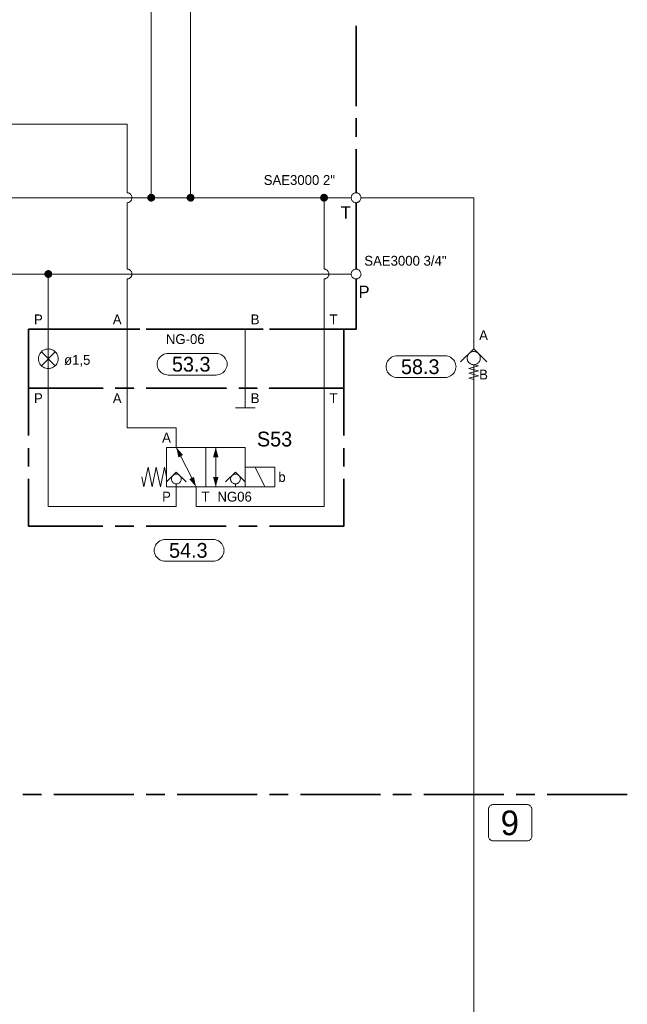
# Model space of a CAD drawing. Header units: millimetres. Extents: x 0 to 138, y 0 to 47.
# Tile 138 of 165: x 47.3 to 51.18, y 23.59 to 29.88. Entities that reach past the tile are written whole.
import ezdxf

# ---------------------------------------------------------------- set-up
doc = ezdxf.new("R2010")
doc.units = ezdxf.units.MM
for name, color, linetype in [('PDF_Geomertry', 7, 'Continuous'), ('PDF_Solid Fills', 7, 'Continuous'), ('PDF_Text', 7, 'Continuous')]:
    doc.layers.add(name, color=color, linetype=linetype)
doc.styles.add('PDF Arial', font='txt')

msp = doc.modelspace()

# ---------------------------------------------------------------- hatches: boundary and pattern name
at = {"layer": 'PDF_Solid Fills', "transparency": 33554559}
for points in [[(48.139, 28.7415), (48.114, 28.7443), (48.1146, 28.7479)], [(48.139, 28.7415), (48.114, 28.7415), (48.114, 28.7443)], [(48.139, 28.7415), (48.114, 28.7382), (48.114, 28.7415)], [(48.139, 28.7415), (48.1146, 28.7346), (48.114, 28.7382)], [(48.139, 28.7415), (48.1146, 28.7479), (48.116, 28.7507)], [(48.139, 28.7415), (48.116, 28.7318), (48.1146, 28.7346)], [(48.139, 28.7415), (48.116, 28.7507), (48.1174, 28.754)], [(48.139, 28.7415), (48.1174, 28.7285), (48.116, 28.7318)], [(48.139, 28.7415), (48.1174, 28.754), (48.1196, 28.7568)], [(48.139, 28.7415), (48.1196, 28.7263), (48.1174, 28.7285)], [(48.139, 28.7415), (48.1196, 28.7568), (48.1215, 28.759)], [(48.139, 28.7415), (48.1215, 28.7235), (48.1196, 28.7263)], [(48.139, 28.7415), (48.1215, 28.759), (48.1237, 28.761)], [(48.139, 28.7415), (48.1237, 28.7215), (48.1215, 28.7235)], [(48.139, 28.7415), (48.1237, 28.761), (48.1265, 28.7632)], [(48.139, 28.7415), (48.1265, 28.7193), (48.1237, 28.7215)], [(48.139, 28.7415), (48.1265, 28.7632), (48.1293, 28.7646)], [(48.139, 28.7415), (48.1293, 28.7179), (48.1265, 28.7193)], [(48.139, 28.7415), (48.1293, 28.7646), (48.1326, 28.766)], [(48.139, 28.7415), (48.1326, 28.7174), (48.1293, 28.7179)], [(48.139, 28.7415), (48.1326, 28.766), (48.1363, 28.766)], [(48.139, 28.7415), (48.1363, 28.7165), (48.1326, 28.7174)], [(48.139, 28.7415), (48.1363, 28.766), (48.139, 28.7665)], [(48.139, 28.7415), (48.139, 28.716), (48.1363, 28.7165)], [(48.139, 28.7415), (48.139, 28.7665), (48.1424, 28.766)], [(48.139, 28.7415), (48.146, 28.766), (48.1488, 28.7646)], [(48.139, 28.7415), (48.1424, 28.766), (48.146, 28.766)], [(48.139, 28.7415), (48.1488, 28.7646), (48.1515, 28.7632)], [(48.139, 28.7415), (48.1515, 28.7632), (48.1543, 28.761)], [(48.139, 28.7415), (48.1543, 28.761), (48.1571, 28.759)], [(48.139, 28.7415), (48.1571, 28.759), (48.159, 28.7568)], [(48.139, 28.7415), (48.159, 28.7568), (48.1613, 28.754)], [(48.139, 28.7415), (48.1613, 28.754), (48.1626, 28.7507)], [(48.139, 28.7415), (48.1626, 28.7507), (48.1632, 28.7479)], [(48.139, 28.7415), (48.1632, 28.7479), (48.164, 28.7443)], [(48.139, 28.7415), (48.164, 28.7443), (48.1646, 28.7415)], [(48.139, 28.7415), (48.1424, 28.7165), (48.139, 28.716)], [(48.139, 28.7415), (48.146, 28.7174), (48.1424, 28.7165)], [(48.139, 28.7415), (48.1488, 28.7179), (48.146, 28.7174)], [(48.139, 28.7415), (48.1515, 28.7193), (48.1488, 28.7179)], [(48.139, 28.7415), (48.1543, 28.7215), (48.1515, 28.7193)], [(48.139, 28.7415), (48.1571, 28.7235), (48.1543, 28.7215)], [(48.139, 28.7415), (48.159, 28.7263), (48.1571, 28.7235)], [(48.139, 28.7415), (48.1613, 28.7285), (48.159, 28.7263)], [(48.139, 28.7415), (48.1626, 28.7318), (48.1613, 28.7285)], [(48.139, 28.7415), (48.1632, 28.7346), (48.1626, 28.7318)], [(48.139, 28.7415), (48.164, 28.7382), (48.1632, 28.7346)], [(48.139, 28.7415), (48.1646, 28.7415), (48.164, 28.7382)], [(48.3904, 28.7415), (48.3654, 28.7415), (48.366, 28.7443)], [(48.3904, 28.7415), (48.366, 28.7382), (48.3654, 28.7415)], [(48.3904, 28.7415), (48.366, 28.7479), (48.3674, 28.7507)], [(48.3904, 28.7415), (48.366, 28.7443), (48.366, 28.7479)], [(48.3904, 28.7415), (48.366, 28.7346), (48.366, 28.7382)], [(48.3904, 28.7415), (48.3674, 28.7318), (48.366, 28.7346)], [(48.3904, 28.7415), (48.3674, 28.7507), (48.3688, 28.754)], [(48.3904, 28.7415), (48.3688, 28.7285), (48.3674, 28.7318)], [(48.3904, 28.7415), (48.3688, 28.754), (48.371, 28.7568)], [(48.3904, 28.7415), (48.371, 28.7263), (48.3688, 28.7285)], [(48.3904, 28.7415), (48.371, 28.7568), (48.3729, 28.759)], [(48.3904, 28.7415), (48.3729, 28.7235), (48.371, 28.7263)], [(48.3904, 28.7415), (48.3729, 28.759), (48.3751, 28.761)], [(48.3904, 28.7415), (48.3751, 28.7215), (48.3729, 28.7235)], [(48.3904, 28.7415), (48.3751, 28.761), (48.3779, 28.7632)], [(48.3904, 28.7415), (48.3779, 28.7193), (48.3751, 28.7215)], [(48.3904, 28.7415), (48.3779, 28.7632), (48.3813, 28.7646)], [(48.3904, 28.7415), (48.3813, 28.7179), (48.3779, 28.7193)], [(48.3904, 28.7415), (48.3813, 28.7646), (48.384, 28.766)], [(48.3904, 28.7415), (48.384, 28.7174), (48.3813, 28.7179)], [(48.3904, 28.7415), (48.384, 28.766), (48.3876, 28.766)], [(48.3904, 28.7415), (48.3876, 28.7165), (48.384, 28.7174)], [(48.3904, 28.7415), (48.3876, 28.766), (48.3904, 28.7665)], [(48.3904, 28.7415), (48.3904, 28.716), (48.3876, 28.7165)], [(48.3904, 28.7415), (48.3904, 28.7665), (48.3937, 28.766)], [(48.3904, 28.7415), (48.3974, 28.766), (48.4001, 28.7646)], [(48.3904, 28.7415), (48.3937, 28.766), (48.3974, 28.766)], [(48.3904, 28.7415), (48.4001, 28.7646), (48.4035, 28.7632)], [(48.3904, 28.7415), (48.4035, 28.7632), (48.4057, 28.761)], [(48.3904, 28.7415), (48.4057, 28.761), (48.4085, 28.759)], [(48.3904, 28.7415), (48.4085, 28.759), (48.4104, 28.7568)], [(48.3904, 28.7415), (48.4104, 28.7568), (48.4126, 28.754)], [(48.3904, 28.7415), (48.4126, 28.754), (48.414, 28.7507)], [(48.3904, 28.7415), (48.414, 28.7507), (48.4146, 28.7479)], [(48.3904, 28.7415), (48.4146, 28.7479), (48.4154, 28.7443)], [(48.3904, 28.7415), (48.4154, 28.7443), (48.416, 28.7415)], [(48.3904, 28.7415), (48.3937, 28.7165), (48.3904, 28.716)], [(48.3904, 28.7415), (48.3974, 28.7174), (48.3937, 28.7165)], [(48.3904, 28.7415), (48.4001, 28.7179), (48.3974, 28.7174)], [(48.3904, 28.7415), (48.4035, 28.7193), (48.4001, 28.7179)], [(48.3904, 28.7415), (48.4057, 28.7215), (48.4035, 28.7193)], [(48.3904, 28.7415), (48.4085, 28.7235), (48.4057, 28.7215)], [(48.3904, 28.7415), (48.4104, 28.7263), (48.4085, 28.7235)], [(48.3904, 28.7415), (48.4126, 28.7285), (48.4104, 28.7263)], [(48.3904, 28.7415), (48.414, 28.7318), (48.4126, 28.7285)], [(48.3904, 28.7415), (48.4146, 28.7346), (48.414, 28.7318)], [(48.3904, 28.7415), (48.4154, 28.7382), (48.4146, 28.7346)], [(48.3904, 28.7415), (48.416, 28.7415), (48.4154, 28.7382)], [(49.2424, 28.7415), (49.2174, 28.7443), (49.2182, 28.7479)], [(49.2424, 28.7415), (49.2174, 28.7415), (49.2174, 28.7443)], [(49.2424, 28.7415), (49.2174, 28.7382), (49.2174, 28.7415)], [(49.2424, 28.7415), (49.2182, 28.7346), (49.2174, 28.7382)], [(49.2424, 28.7415), (49.2182, 28.7479), (49.2196, 28.7507)], [(49.2424, 28.7415), (49.2196, 28.7318), (49.2182, 28.7346)], [(49.2424, 28.7415), (49.2196, 28.7507), (49.221, 28.754)], [(49.2424, 28.7415), (49.221, 28.7285), (49.2196, 28.7318)], [(49.2424, 28.7415), (49.221, 28.754), (49.2224, 28.7568)], [(49.2424, 28.7415), (49.2224, 28.7263), (49.221, 28.7285)], [(49.2424, 28.7415), (49.2224, 28.7568), (49.2243, 28.759)], [(49.2424, 28.7415), (49.2243, 28.7235), (49.2224, 28.7263)], [(49.2424, 28.7415), (49.2243, 28.759), (49.2271, 28.761)], [(49.2424, 28.7415), (49.2271, 28.7215), (49.2243, 28.7235)], [(49.2424, 28.7415), (49.2271, 28.761), (49.2299, 28.7632)], [(49.2424, 28.7415), (49.2299, 28.7193), (49.2271, 28.7215)], [(49.2424, 28.7415), (49.2299, 28.7632), (49.2326, 28.7646)], [(49.2424, 28.7415), (49.2326, 28.7179), (49.2299, 28.7193)], [(49.2424, 28.7415), (49.2326, 28.7646), (49.2363, 28.766)], [(49.2424, 28.7415), (49.2363, 28.7174), (49.2326, 28.7179)], [(49.2424, 28.7415), (49.2363, 28.766), (49.239, 28.766)], [(49.2424, 28.7415), (49.239, 28.7165), (49.2363, 28.7174)], [(49.2424, 28.7415), (49.239, 28.766), (49.2424, 28.7665)], [(49.2424, 28.7415), (49.2424, 28.716), (49.239, 28.7165)], [(49.2424, 28.7415), (49.2424, 28.7665), (49.246, 28.766)], [(49.2424, 28.7415), (49.2487, 28.766), (49.2521, 28.7646)], [(49.2424, 28.7415), (49.246, 28.766), (49.2487, 28.766)], [(49.2424, 28.7415), (49.2521, 28.7646), (49.2549, 28.7632)], [(49.2424, 28.7415), (49.2549, 28.7632), (49.2576, 28.761)], [(49.2424, 28.7415), (49.2576, 28.761), (49.2604, 28.759)], [(49.2424, 28.7415), (49.2604, 28.759), (49.2626, 28.7568)], [(49.2424, 28.7415), (49.2626, 28.7568), (49.264, 28.754)], [(49.2424, 28.7415), (49.264, 28.754), (49.266, 28.7507)], [(49.2424, 28.7415), (49.266, 28.7507), (49.2668, 28.7479)], [(49.2424, 28.7415), (49.2668, 28.7479), (49.2674, 28.7443)], [(49.2424, 28.7415), (49.2674, 28.7443), (49.2674, 28.7415)], [(49.2424, 28.7415), (49.246, 28.7165), (49.2424, 28.716)], [(49.2424, 28.7415), (49.2487, 28.7174), (49.246, 28.7165)], [(49.2424, 28.7415), (49.2521, 28.7179), (49.2487, 28.7174)], [(49.2424, 28.7415), (49.2549, 28.7193), (49.2521, 28.7179)], [(49.2424, 28.7415), (49.2576, 28.7215), (49.2549, 28.7193)], [(49.2424, 28.7415), (49.2604, 28.7235), (49.2576, 28.7215)], [(49.2424, 28.7415), (49.2626, 28.7263), (49.2604, 28.7235)], [(49.2424, 28.7415), (49.264, 28.7285), (49.2626, 28.7263)], [(49.2424, 28.7415), (49.266, 28.7318), (49.264, 28.7285)], [(49.2424, 28.7415), (49.2668, 28.7346), (49.266, 28.7318)], [(49.2424, 28.7415), (49.2674, 28.7382), (49.2668, 28.7346)], [(49.2424, 28.7415), (49.2674, 28.7415), (49.2674, 28.7382)], [(47.4821, 28.254), (47.4696, 28.2757), (47.4724, 28.2771)], [(47.4821, 28.254), (47.4724, 28.2771), (47.4757, 28.2785)], [(47.4821, 28.254), (47.4757, 28.2785), (47.4793, 28.279)], [(47.4821, 28.254), (47.4793, 28.279), (47.4821, 28.279)], [(47.4821, 28.254), (47.4854, 28.279), (47.489, 28.2785)], [(47.4821, 28.254), (47.4821, 28.279), (47.4854, 28.279)], [(47.4821, 28.254), (47.489, 28.2785), (47.4918, 28.2771)], [(47.4821, 28.254), (47.4918, 28.2771), (47.4946, 28.2757)], [(47.4821, 28.254), (47.4571, 28.2576), (47.4576, 28.2604)], [(47.4821, 28.254), (47.4571, 28.254), (47.4571, 28.2576)], [(47.4821, 28.254), (47.4571, 28.2507), (47.4571, 28.254)], [(47.4821, 28.254), (47.4576, 28.2479), (47.4571, 28.2507)], [(47.4821, 28.254), (47.4576, 28.2604), (47.459, 28.2638)], [(47.4821, 28.254), (47.459, 28.2443), (47.4576, 28.2479)], [(47.4821, 28.254), (47.459, 28.2638), (47.4604, 28.2665)], [(47.4821, 28.254), (47.4604, 28.2415), (47.459, 28.2443)], [(47.4821, 28.254), (47.4604, 28.2665), (47.4626, 28.2693)], [(47.4821, 28.254), (47.4626, 28.2388), (47.4604, 28.2415)], [(47.4821, 28.254), (47.4626, 28.2693), (47.4646, 28.2721)], [(47.4821, 28.254), (47.4646, 28.236), (47.4626, 28.2388)], [(47.4821, 28.254), (47.4646, 28.2721), (47.4668, 28.2743)], [(47.4821, 28.254), (47.4668, 28.234), (47.4646, 28.236)], [(47.4821, 28.254), (47.4668, 28.2743), (47.4696, 28.2757)], [(47.4821, 28.254), (47.4696, 28.2326), (47.4668, 28.234)], [(47.4821, 28.254), (47.4724, 28.2313), (47.4696, 28.2326)], [(47.4821, 28.254), (47.4757, 28.2299), (47.4724, 28.2313)], [(47.4821, 28.254), (47.4793, 28.229), (47.4757, 28.2299)], [(47.4821, 28.254), (47.4821, 28.229), (47.4793, 28.229)], [(47.4821, 28.254), (47.4946, 28.2757), (47.4974, 28.2743)], [(47.4821, 28.254), (47.4974, 28.2743), (47.5001, 28.2721)], [(47.4821, 28.254), (47.5001, 28.2721), (47.5021, 28.2693)], [(47.4821, 28.254), (47.5021, 28.2693), (47.5043, 28.2665)], [(47.4821, 28.254), (47.5043, 28.2665), (47.5057, 28.2638)], [(47.4821, 28.254), (47.5057, 28.2638), (47.5063, 28.2604)], [(47.4821, 28.254), (47.5063, 28.2604), (47.5071, 28.2576)], [(47.4821, 28.254), (47.5071, 28.2576), (47.5071, 28.254)], [(47.4821, 28.254), (47.4854, 28.229), (47.4821, 28.229)], [(47.4821, 28.254), (47.489, 28.2299), (47.4854, 28.229)], [(47.4821, 28.254), (47.4918, 28.2313), (47.489, 28.2299)], [(47.4821, 28.254), (47.4946, 28.2326), (47.4918, 28.2313)], [(47.4821, 28.254), (47.4974, 28.234), (47.4946, 28.2326)], [(47.4821, 28.254), (47.5001, 28.236), (47.4974, 28.234)], [(47.4821, 28.254), (47.5021, 28.2388), (47.5001, 28.236)], [(47.4821, 28.254), (47.5043, 28.2415), (47.5021, 28.2388)], [(47.4821, 28.254), (47.5057, 28.2443), (47.5043, 28.2415)], [(47.4821, 28.254), (47.5063, 28.2479), (47.5057, 28.2443)], [(47.4821, 28.254), (47.5071, 28.2507), (47.5063, 28.2479)], [(47.4821, 28.254), (47.5071, 28.254), (47.5071, 28.2507)]]:
    msp.add_hatch(color=256, dxfattribs=at).paths.add_polyline_path(points)

# ---------------------------------------------------------------- linework, layer by layer
at = {"layer": 'PDF_Geomertry', "lineweight": 15}
for points in [[(48.139, 30.3604), (48.139, 30.0929), (48.139, 29.9674), (48.139, 28.7415)], [(48.3904, 30.3604), (48.3904, 30.0929), (48.3904, 29.9674), (48.3904, 28.7415)], [(47.9854, 28.7729), (47.9854, 29.2096), (45.5771, 29.2096), (45.5771, 29.3354)], [(46.7715, 28.2854), (46.7715, 28.7415), (48.139, 28.7415), (48.3904, 28.7415), (49.2424, 28.7415)], [(47.9854, 28.2854), (47.9854, 28.7096), (47.989, 28.7104), (47.9932, 28.711), (47.9974, 28.7124), (48.0007, 28.7138), (48.0043, 28.7165), (48.0076, 28.7193), (48.0099, 28.7221), (48.0126, 28.7257), (48.014, 28.729), (48.0154, 28.7332), (48.016, 28.7374), (48.0168, 28.7415), (48.016, 28.7451), (48.0154, 28.7493), (48.014, 28.7535), (48.0126, 28.7568), (48.0099, 28.7604), (48.0076, 28.7638), (48.0043, 28.766), (48.0007, 28.7687), (47.9974, 28.7701), (47.9932, 28.7715), (47.989, 28.7721), (47.9854, 28.7729), (47.989, 28.7721), (47.9932, 28.7715), (47.9974, 28.7701), (48.0007, 28.7687), (48.0043, 28.766), (48.0076, 28.7638), (48.0099, 28.7604), (48.0126, 28.7568), (48.014, 28.7535), (48.0154, 28.7493), (48.016, 28.7451), (48.0168, 28.7415), (48.016, 28.7374), (48.0154, 28.7332), (48.014, 28.729), (48.0126, 28.7257), (48.0099, 28.7221), (48.0076, 28.7193), (48.0043, 28.7165), (48.0007, 28.7138), (47.9974, 28.7124), (47.9932, 28.711), (47.989, 28.7104), (47.9854, 28.7096)], [(49.2424, 28.2854), (49.2424, 28.7415), (49.4154, 28.7415)], [(50.1979, 27.7771), (50.1979, 27.8013), (50.1979, 28.7415), (49.4785, 28.7415)], [(48.3974, 26.9526), (48.2993, 27.1479), (48.2993, 27.2735), (47.9854, 27.2735), (47.9854, 27.5249), (47.9854, 27.9021), (47.9854, 28.2229), (47.989, 28.2229), (47.9932, 28.2235), (47.9974, 28.2249), (48.0007, 28.2271), (48.0043, 28.229), (48.0076, 28.2318), (48.0099, 28.2346), (48.0126, 28.2382), (48.014, 28.2424), (48.0154, 28.2457), (48.016, 28.2499), (48.0168, 28.254), (48.016, 28.2582), (48.0154, 28.2624), (48.014, 28.266), (48.0126, 28.2701), (48.0099, 28.2735), (48.0076, 28.2763), (48.0043, 28.279), (48.0007, 28.2813), (47.9974, 28.2832), (47.9932, 28.2846), (47.989, 28.2854), (47.9854, 28.2854), (47.989, 28.2854), (47.9932, 28.2846), (47.9974, 28.2832), (48.0007, 28.2813), (48.0043, 28.279), (48.0076, 28.2763), (48.0099, 28.2735), (48.0126, 28.2701), (48.014, 28.266), (48.0154, 28.2624), (48.016, 28.2582), (48.0168, 28.254), (48.016, 28.2499), (48.0154, 28.2457), (48.014, 28.2424), (48.0126, 28.2382), (48.0099, 28.2346), (48.0076, 28.2318), (48.0043, 28.229), (48.0007, 28.2271), (47.9974, 28.2249), (47.9932, 28.2235), (47.989, 28.2229), (47.9854, 28.2229)], [(48.3279, 27.0915), (48.4251, 26.8965), (48.4251, 26.7701), (49.2424, 26.7701), (49.2424, 27.5249), (49.2424, 27.9021), (49.2424, 28.2229), (49.2465, 28.2229), (49.2507, 28.2235), (49.2543, 28.2249), (49.2585, 28.2271), (49.2618, 28.229), (49.2646, 28.2318), (49.2674, 28.2346), (49.2696, 28.2382), (49.2715, 28.2424), (49.2729, 28.2457), (49.2738, 28.2499), (49.2738, 28.254), (49.2738, 28.2582), (49.2729, 28.2624), (49.2715, 28.266), (49.2696, 28.2701), (49.2674, 28.2735), (49.2646, 28.2763), (49.2618, 28.279), (49.2585, 28.2813), (49.2543, 28.2832), (49.2507, 28.2846), (49.2465, 28.2854), (49.2424, 28.2854), (49.2465, 28.2854), (49.2507, 28.2846), (49.2543, 28.2832), (49.2585, 28.2813), (49.2618, 28.279), (49.2646, 28.2763), (49.2674, 28.2735), (49.2696, 28.2701), (49.2715, 28.266), (49.2729, 28.2624), (49.2738, 28.2582), (49.2738, 28.254), (49.2738, 28.2499), (49.2729, 28.2457), (49.2715, 28.2424), (49.2696, 28.2382), (49.2674, 28.2346), (49.2646, 28.2318), (49.2618, 28.229), (49.2585, 28.2271), (49.2543, 28.2249), (49.2507, 28.2235), (49.2465, 28.2229), (49.2424, 28.2229)], [(49.4154, 28.254), (47.4821, 28.254), (45.0118, 28.254)], [(47.4821, 28.254), (47.4821, 27.9021), (47.4821, 27.5249), (47.4821, 26.7701), (48.2993, 26.7701), (48.2993, 26.8965), (48.2993, 26.9146)], [(48.7396, 27.9021), (48.7396, 27.5249), (48.7396, 27.3993)], [(50.114, 27.6929), (50.1979, 27.7771), (50.2821, 27.6929)], [(47.4376, 27.6688), (47.5265, 27.7576)], [(47.5265, 27.6688), (47.4376, 27.7576)], [(48.1363, 22.709), (48.1363, 23.4763), (50.1979, 23.4763), (50.1979, 27.6757), (50.2293, 27.6679), (50.1668, 27.6521), (50.2293, 27.6368), (50.1668, 27.6207), (50.2293, 27.6049), (50.1668, 27.5896), (50.1979, 27.5813)], [(48.8021, 27.3993), (48.6765, 27.3993)], [(48.5507, 27.1479), (48.5507, 26.959)], [(48.5507, 26.8965), (48.5507, 27.0846)], [(48.2368, 26.959), (48.2237, 27.0221), (48.1974, 26.8965), (48.171, 27.0221), (48.1451, 26.8965), (48.1188, 27.0221), (48.0924, 26.8965), (48.0793, 26.959)], [(48.8654, 26.8965), (48.8021, 27.0221)], [(48.3626, 26.9276), (48.2993, 26.9901), (48.2368, 26.9276)], [(48.7396, 26.9276), (48.6765, 26.9901), (48.614, 26.9276)], [(48.6765, 26.9146), (48.6765, 26.8965)]]:
    msp.add_lwpolyline(points, dxfattribs=at)
at = {"layer": 'PDF_Geomertry', "lineweight": 35}
for points in [[(49.4465, 29.3263), (49.4465, 29.8382)], [(49.4465, 29.129), (49.4465, 29.2479)], [(49.4465, 28.7729), (49.4465, 29.0507)], [(49.4465, 28.2854), (49.4465, 28.7096)], [(49.1285, 27.9021), (49.4465, 27.9021), (49.4465, 28.2229)], [(47.3563, 27.2229), (47.3563, 27.5249), (47.8307, 27.5249), (47.3563, 27.5249), (47.3563, 27.9021), (47.8307, 27.9021)], [(47.3571, 27.9021), (47.4751, 27.9021)], [(47.5543, 27.9021), (48.066, 27.9021)], [(47.9099, 27.9021), (48.0279, 27.9021)], [(48.1063, 27.9021), (48.6182, 27.9021)], [(48.1446, 27.9021), (48.2626, 27.9021)], [(48.341, 27.9021), (48.8529, 27.9021)], [(48.6974, 27.9021), (48.8154, 27.9021)], [(49.3682, 27.2229), (49.3682, 27.5249), (48.8937, 27.5249), (49.3682, 27.5249), (49.3682, 27.9021), (48.8937, 27.9021)], [(48.9321, 27.9021), (49.0501, 27.9021)], [(47.3563, 27.1438), (47.3563, 27.0257)], [(49.3682, 27.0257), (49.3682, 27.1438)], [(47.3563, 26.9471), (47.3563, 26.6443), (47.8307, 26.6443)], [(48.8937, 26.6443), (49.3682, 26.6443), (49.3682, 26.9471)], [(47.9099, 26.6443), (48.0279, 26.6443)], [(48.1063, 26.6443), (48.6182, 26.6443)], [(48.6974, 26.6443), (48.8154, 26.6443)], [(47.4382, 24.9318), (47.3201, 24.9318)], [(48.0285, 24.9318), (47.5168, 24.9318)], [(48.2257, 24.9318), (48.1076, 24.9318)], [(48.816, 24.9318), (48.3043, 24.9318)], [(49.0132, 24.9318), (48.8951, 24.9318)], [(49.6035, 24.9318), (49.0918, 24.9318)], [(49.8001, 24.9318), (49.6821, 24.9318)], [(50.391, 24.9318), (49.8793, 24.9318)], [(50.5876, 24.9318), (50.4696, 24.9318)], [(51.1785, 24.9318), (50.6668, 24.9318)]]:
    msp.add_lwpolyline(points, dxfattribs=at)
at = {"layer": 'PDF_Geomertry', "lineweight": 0}
for points in [[(48.1265, 28.7415), (48.1265, 28.7396), (48.1271, 28.7382), (48.1279, 28.7368), (48.1285, 28.7354), (48.1293, 28.734), (48.1307, 28.7326), (48.1313, 28.7313), (48.1326, 28.7304), (48.134, 28.7299), (48.1363, 28.729), (48.1376, 28.729), (48.139, 28.7285), (48.141, 28.729), (48.1424, 28.729), (48.1437, 28.7299), (48.1451, 28.7304), (48.1465, 28.7313), (48.1479, 28.7326), (48.1493, 28.734), (48.1501, 28.7354), (48.1507, 28.7368), (48.1515, 28.7382), (48.1515, 28.7396), (48.1515, 28.7415), (48.1515, 28.7429), (48.1515, 28.7443), (48.1507, 28.7457), (48.1501, 28.7479), (48.1493, 28.7493), (48.1479, 28.7499), (48.1465, 28.7513), (48.1451, 28.7521), (48.1437, 28.7526), (48.1424, 28.7535), (48.141, 28.754), (48.139, 28.754), (48.1376, 28.754), (48.1363, 28.7535), (48.134, 28.7526), (48.1326, 28.7521), (48.1313, 28.7513), (48.1307, 28.7499), (48.1293, 28.7493), (48.1285, 28.7479), (48.1279, 28.7457), (48.1271, 28.7443), (48.1265, 28.7429), (48.1265, 28.7415)], [(48.3779, 28.7415), (48.3779, 28.7396), (48.3785, 28.7382), (48.3793, 28.7368), (48.3799, 28.7354), (48.3807, 28.734), (48.3821, 28.7326), (48.3826, 28.7313), (48.384, 28.7304), (48.3854, 28.7299), (48.3876, 28.729), (48.389, 28.729), (48.3904, 28.7285), (48.3924, 28.729), (48.3937, 28.729), (48.3951, 28.7299), (48.3965, 28.7304), (48.3979, 28.7313), (48.3993, 28.7326), (48.4007, 28.734), (48.4015, 28.7354), (48.4021, 28.7368), (48.4029, 28.7382), (48.4029, 28.7396), (48.4035, 28.7415), (48.4029, 28.7429), (48.4029, 28.7443), (48.4021, 28.7457), (48.4015, 28.7479), (48.4007, 28.7493), (48.3993, 28.7499), (48.3979, 28.7513), (48.3965, 28.7521), (48.3951, 28.7526), (48.3937, 28.7535), (48.3924, 28.754), (48.3904, 28.754), (48.389, 28.754), (48.3876, 28.7535), (48.3854, 28.7526), (48.384, 28.7521), (48.3826, 28.7513), (48.3821, 28.7499), (48.3807, 28.7493), (48.3799, 28.7479), (48.3793, 28.7457), (48.3785, 28.7443), (48.3779, 28.7429), (48.3779, 28.7415)], [(49.2299, 28.7415), (49.2299, 28.7396), (49.2307, 28.7382), (49.2307, 28.7368), (49.2313, 28.7354), (49.2326, 28.734), (49.2335, 28.7326), (49.2349, 28.7313), (49.2363, 28.7304), (49.2376, 28.7299), (49.239, 28.729), (49.241, 28.729), (49.2424, 28.7285), (49.2438, 28.729), (49.246, 28.729), (49.2474, 28.7299), (49.2487, 28.7304), (49.2501, 28.7313), (49.2515, 28.7326), (49.2521, 28.734), (49.2535, 28.7354), (49.2543, 28.7368), (49.2549, 28.7382), (49.2549, 28.7396), (49.2549, 28.7415), (49.2549, 28.7429), (49.2549, 28.7443), (49.2543, 28.7457), (49.2535, 28.7479), (49.2521, 28.7493), (49.2515, 28.7499), (49.2501, 28.7513), (49.2487, 28.7521), (49.2474, 28.7526), (49.246, 28.7535), (49.2438, 28.754), (49.2424, 28.754), (49.241, 28.754), (49.239, 28.7535), (49.2376, 28.7526), (49.2363, 28.7521), (49.2349, 28.7513), (49.2335, 28.7499), (49.2326, 28.7493), (49.2313, 28.7479), (49.2307, 28.7457), (49.2307, 28.7443), (49.2299, 28.7429), (49.2299, 28.7415)], [(47.4696, 28.254), (47.4696, 28.2526), (47.4701, 28.2507), (47.471, 28.2493), (47.4715, 28.2479), (47.4724, 28.2465), (47.4729, 28.2451), (47.4743, 28.2443), (47.4757, 28.2429), (47.4771, 28.2424), (47.4793, 28.2415), (47.4807, 28.2415), (47.4821, 28.2415), (47.484, 28.2415), (47.4854, 28.2415), (47.4868, 28.2424), (47.4882, 28.2429), (47.4896, 28.2443), (47.491, 28.2451), (47.4924, 28.2465), (47.4932, 28.2479), (47.4938, 28.2493), (47.4946, 28.2507), (47.4946, 28.2526), (47.4946, 28.254), (47.4946, 28.2554), (47.4946, 28.2576), (47.4938, 28.259), (47.4932, 28.2604), (47.4924, 28.2618), (47.491, 28.2632), (47.4896, 28.2638), (47.4882, 28.2651), (47.4868, 28.266), (47.4854, 28.266), (47.484, 28.2665), (47.4821, 28.2665), (47.4807, 28.2665), (47.4793, 28.266), (47.4771, 28.266), (47.4757, 28.2651), (47.4743, 28.2638), (47.4729, 28.2632), (47.4724, 28.2618), (47.4715, 28.2604), (47.471, 28.259), (47.4701, 28.2576), (47.4696, 28.2554), (47.4696, 28.254)]]:
    msp.add_lwpolyline(points, close=True, dxfattribs=at)
at = {"layer": 'PDF_Geomertry', "lineweight": 15}
for points in [[(49.4785, 28.7415), (49.4779, 28.7451), (49.4771, 28.7493), (49.4757, 28.7535), (49.4737, 28.7568), (49.4715, 28.7604), (49.4688, 28.7638), (49.466, 28.766), (49.4626, 28.7687), (49.459, 28.7701), (49.4549, 28.7715), (49.4507, 28.7721), (49.4465, 28.7729), (49.4424, 28.7721), (49.439, 28.7715), (49.4349, 28.7701), (49.4313, 28.7687), (49.4279, 28.766), (49.4243, 28.7638), (49.4215, 28.7604), (49.4196, 28.7568), (49.4174, 28.7535), (49.4168, 28.7493), (49.4154, 28.7451), (49.4154, 28.7415), (49.4154, 28.7374), (49.4168, 28.7332), (49.4174, 28.729), (49.4196, 28.7257), (49.4215, 28.7221), (49.4243, 28.7193), (49.4279, 28.7165), (49.4313, 28.7138), (49.4349, 28.7124), (49.439, 28.711), (49.4424, 28.7104), (49.4465, 28.7096), (49.4507, 28.7104), (49.4549, 28.711), (49.459, 28.7124), (49.4626, 28.7138), (49.466, 28.7165), (49.4688, 28.7193), (49.4715, 28.7221), (49.4737, 28.7257), (49.4757, 28.729), (49.4771, 28.7332), (49.4779, 28.7374), (49.4785, 28.7415)], [(49.4785, 28.254), (49.4779, 28.2582), (49.4771, 28.2624), (49.4757, 28.266), (49.4737, 28.2701), (49.4715, 28.2735), (49.4688, 28.2763), (49.466, 28.279), (49.4626, 28.2813), (49.459, 28.2832), (49.4549, 28.2846), (49.4507, 28.2854), (49.4465, 28.2854), (49.4424, 28.2854), (49.439, 28.2846), (49.4349, 28.2832), (49.4313, 28.2813), (49.4279, 28.279), (49.4243, 28.2763), (49.4215, 28.2735), (49.4196, 28.2701), (49.4174, 28.266), (49.4168, 28.2624), (49.4154, 28.2582), (49.4154, 28.254), (49.4154, 28.2499), (49.4168, 28.2457), (49.4174, 28.2424), (49.4196, 28.2382), (49.4215, 28.2346), (49.4243, 28.2318), (49.4279, 28.229), (49.4313, 28.2271), (49.4349, 28.2249), (49.439, 28.2235), (49.4424, 28.2229), (49.4465, 28.2229), (49.4507, 28.2229), (49.4549, 28.2235), (49.459, 28.2249), (49.4626, 28.2271), (49.466, 28.229), (49.4688, 28.2318), (49.4715, 28.2346), (49.4737, 28.2382), (49.4757, 28.2424), (49.4771, 28.2457), (49.4779, 28.2499), (49.4785, 28.254)], [(47.5451, 27.7132), (47.5446, 27.7215), (47.5432, 27.7299), (47.5404, 27.7374), (47.5368, 27.7451), (47.5321, 27.7521), (47.5265, 27.7576), (47.5201, 27.7632), (47.514, 27.7679), (47.5063, 27.7715), (47.4987, 27.7743), (47.4904, 27.7757), (47.4821, 27.7763), (47.4737, 27.7757), (47.466, 27.7743), (47.4585, 27.7715), (47.4507, 27.7679), (47.4438, 27.7632), (47.4376, 27.7576), (47.4321, 27.7521), (47.4279, 27.7451), (47.4243, 27.7374), (47.4215, 27.7299), (47.4201, 27.7215), (47.4196, 27.7132), (47.4201, 27.7054), (47.4215, 27.6971), (47.4243, 27.6896), (47.4279, 27.6818), (47.4321, 27.6749), (47.4376, 27.6688), (47.4438, 27.6638), (47.4507, 27.659), (47.4585, 27.6554), (47.466, 27.6526), (47.4737, 27.6513), (47.4821, 27.6507), (47.4904, 27.6513), (47.4987, 27.6526), (47.5063, 27.6554), (47.514, 27.659), (47.5201, 27.6638), (47.5265, 27.6688), (47.5321, 27.6749), (47.5368, 27.6818), (47.5404, 27.6896), (47.5432, 27.6971), (47.5446, 27.7054), (47.5451, 27.7132)], [(48.5529, 27.7479), (48.5618, 27.7471), (48.571, 27.7457), (48.5799, 27.7424), (48.5876, 27.7388), (48.596, 27.7332), (48.6029, 27.7271), (48.6085, 27.7201), (48.614, 27.7124), (48.6182, 27.704), (48.621, 27.6957), (48.6229, 27.6868), (48.6229, 27.6771), (48.6229, 27.6804), (48.6229, 27.6715), (48.621, 27.6624), (48.6182, 27.6535), (48.614, 27.6451), (48.6085, 27.6374), (48.6029, 27.6304), (48.596, 27.6243), (48.5876, 27.6193), (48.5799, 27.6151), (48.571, 27.6124), (48.5618, 27.6104), (48.5529, 27.6096), (48.2474, 27.6096), (48.2382, 27.6104), (48.2293, 27.6124), (48.2201, 27.6151), (48.2126, 27.6193), (48.2043, 27.6243), (48.1974, 27.6304), (48.1918, 27.6374), (48.1862, 27.6451), (48.1821, 27.6535), (48.1793, 27.6624), (48.1771, 27.6715), (48.1771, 27.6804), (48.1771, 27.6771), (48.1771, 27.6868), (48.1793, 27.6957), (48.1821, 27.704), (48.1862, 27.7124), (48.1918, 27.7201), (48.1974, 27.7271), (48.2043, 27.7332), (48.2126, 27.7388), (48.2201, 27.7424), (48.2293, 27.7457), (48.2382, 27.7471), (48.2474, 27.7479), (48.5529, 27.7479)], [(50.014, 27.7326), (50.0238, 27.7318), (50.0326, 27.7299), (50.041, 27.7271), (50.0493, 27.7229), (50.0571, 27.7179), (50.064, 27.7118), (50.0701, 27.7049), (50.0757, 27.6971), (50.0793, 27.6888), (50.0826, 27.6799), (50.084, 27.6707), (50.0849, 27.6618), (50.0849, 27.6646), (50.084, 27.6554), (50.0826, 27.6465), (50.0793, 27.6374), (50.0757, 27.629), (50.0701, 27.6215), (50.064, 27.6146), (50.0571, 27.6082), (50.0493, 27.6035), (50.041, 27.5993), (50.0326, 27.5965), (50.0238, 27.5943), (50.014, 27.5938), (49.709, 27.5938), (49.7001, 27.5943), (49.691, 27.5965), (49.6821, 27.5993), (49.6737, 27.6035), (49.666, 27.6082), (49.659, 27.6146), (49.6529, 27.6215), (49.6479, 27.629), (49.6437, 27.6374), (49.641, 27.6465), (49.639, 27.6554), (49.6382, 27.6646), (49.6382, 27.6618), (49.639, 27.6707), (49.641, 27.6799), (49.6437, 27.6888), (49.6479, 27.6971), (49.6529, 27.7049), (49.659, 27.7118), (49.666, 27.7179), (49.6737, 27.7229), (49.6821, 27.7271), (49.691, 27.7299), (49.7001, 27.7318), (49.709, 27.7326), (50.014, 27.7326)], [(50.2396, 27.7174), (50.2396, 27.7229), (50.2382, 27.7285), (50.2368, 27.734), (50.234, 27.7388), (50.2313, 27.7429), (50.2279, 27.7471), (50.2237, 27.7507), (50.2188, 27.754), (50.214, 27.7563), (50.209, 27.7582), (50.2035, 27.759), (50.1979, 27.7596), (50.1924, 27.759), (50.1868, 27.7582), (50.1821, 27.7563), (50.1771, 27.754), (50.1724, 27.7507), (50.1682, 27.7471), (50.1646, 27.7429), (50.1618, 27.7388), (50.159, 27.734), (50.1576, 27.7285), (50.1563, 27.7229), (50.1563, 27.7174), (50.1563, 27.7124), (50.1576, 27.7068), (50.159, 27.7012), (50.1618, 27.6965), (50.1646, 27.6924), (50.1682, 27.6882), (50.1724, 27.6846), (50.1771, 27.6813), (50.1821, 27.679), (50.1868, 27.6771), (50.1924, 27.6763), (50.1979, 27.6757), (50.2035, 27.6763), (50.209, 27.6771), (50.214, 27.679), (50.2188, 27.6813), (50.2237, 27.6846), (50.2279, 27.6882), (50.2313, 27.6924), (50.234, 27.6965), (50.2368, 27.7012), (50.2382, 27.7068), (50.2396, 27.7124), (50.2396, 27.7174)], [(48.2368, 27.1479), (48.4882, 27.1479), (48.4882, 26.8965), (48.2368, 26.8965), (48.2368, 27.1479)], [(48.4882, 26.8965), (48.7396, 26.8965), (48.7396, 27.1479), (48.4882, 27.1479), (48.4882, 26.8965)], [(48.7396, 26.8965), (48.9279, 26.8965), (48.9279, 27.0221), (48.7396, 27.0221), (48.7396, 26.8965)], [(48.3307, 26.9457), (48.3307, 26.9499), (48.3299, 26.954), (48.3285, 26.9582), (48.3265, 26.9618), (48.3243, 26.9651), (48.3215, 26.9679), (48.3188, 26.9707), (48.3154, 26.9735), (48.3112, 26.9749), (48.3076, 26.9763), (48.3035, 26.9771), (48.2993, 26.9776), (48.2951, 26.9771), (48.291, 26.9763), (48.2876, 26.9749), (48.284, 26.9735), (48.2807, 26.9707), (48.2771, 26.9679), (48.2743, 26.9651), (48.2724, 26.9618), (48.2701, 26.9582), (48.2687, 26.954), (48.2682, 26.9499), (48.2682, 26.9457), (48.2682, 26.9415), (48.2687, 26.9382), (48.2701, 26.934), (48.2724, 26.9304), (48.2743, 26.9271), (48.2771, 26.9235), (48.2807, 26.9207), (48.284, 26.9188), (48.2876, 26.9174), (48.291, 26.916), (48.2951, 26.9146), (48.2993, 26.9146), (48.3035, 26.9146), (48.3076, 26.916), (48.3112, 26.9174), (48.3154, 26.9188), (48.3188, 26.9207), (48.3215, 26.9235), (48.3243, 26.9271), (48.3265, 26.9304), (48.3285, 26.934), (48.3299, 26.9382), (48.3307, 26.9415), (48.3307, 26.9457)], [(48.7085, 26.9457), (48.7076, 26.9499), (48.7071, 26.954), (48.7057, 26.9582), (48.7043, 26.9618), (48.7015, 26.9651), (48.6987, 26.9679), (48.696, 26.9707), (48.6924, 26.9735), (48.689, 26.9749), (48.6849, 26.9763), (48.6807, 26.9771), (48.6765, 26.9776), (48.6724, 26.9771), (48.6687, 26.9763), (48.6646, 26.9749), (48.6613, 26.9735), (48.6576, 26.9707), (48.6543, 26.9679), (48.6515, 26.9651), (48.6493, 26.9618), (48.6479, 26.9582), (48.6465, 26.954), (48.6451, 26.9499), (48.6451, 26.9457), (48.6451, 26.9415), (48.6465, 26.9382), (48.6479, 26.934), (48.6493, 26.9304), (48.6515, 26.9271), (48.6543, 26.9235), (48.6576, 26.9207), (48.6613, 26.9188), (48.6646, 26.9174), (48.6687, 26.916), (48.6724, 26.9146), (48.6765, 26.9146), (48.6807, 26.9146), (48.6849, 26.916), (48.689, 26.9174), (48.6924, 26.9188), (48.696, 26.9207), (48.6987, 26.9235), (48.7015, 26.9271), (48.7043, 26.9304), (48.7057, 26.934), (48.7071, 26.9382), (48.7076, 26.9415), (48.7085, 26.9457)], [(48.5335, 26.5596), (48.5432, 26.559), (48.5521, 26.5576), (48.5604, 26.554), (48.5688, 26.5507), (48.5765, 26.5451), (48.5835, 26.5388), (48.5896, 26.5318), (48.5951, 26.5243), (48.5987, 26.516), (48.6021, 26.5076), (48.6035, 26.4985), (48.6043, 26.4888), (48.6043, 26.4924), (48.6035, 26.4832), (48.6021, 26.4743), (48.5987, 26.4651), (48.5951, 26.4568), (48.5896, 26.4493), (48.5835, 26.4424), (48.5765, 26.436), (48.5688, 26.4313), (48.5604, 26.4271), (48.5521, 26.4243), (48.5432, 26.4221), (48.5335, 26.4215), (48.2285, 26.4215), (48.2196, 26.4221), (48.2104, 26.4243), (48.2015, 26.4271), (48.1932, 26.4313), (48.1854, 26.436), (48.1785, 26.4424), (48.1729, 26.4493), (48.1674, 26.4568), (48.1632, 26.4651), (48.1604, 26.4743), (48.1585, 26.4832), (48.1576, 26.4924), (48.1576, 26.4888), (48.1585, 26.4985), (48.1604, 26.5076), (48.1632, 26.516), (48.1674, 26.5243), (48.1729, 26.5318), (48.1785, 26.5388), (48.1854, 26.5451), (48.1932, 26.5507), (48.2015, 26.554), (48.2104, 26.5576), (48.2196, 26.559), (48.2285, 26.5596), (48.5335, 26.5596)]]:
    msp.add_lwpolyline(points, close=True, dxfattribs=at)
at = {"layer": 'PDF_Geomertry', "lineweight": 35}
for points in [[(47.9099, 27.5249), (48.0279, 27.5249)], [(48.1063, 27.5249), (48.6182, 27.5249)], [(48.6974, 27.5249), (48.8154, 27.5249)]]:
    msp.add_lwpolyline(points, close=True, dxfattribs=at)
at = {"layer": 'PDF_Geomertry', "lineweight": 9}
msp.add_lwpolyline([(50.5376, 24.8688), (50.5418, 24.8688), (50.546, 24.8674), (50.5493, 24.8665), (50.5535, 24.8646), (50.5571, 24.8624), (50.5599, 24.8596), (50.5626, 24.8563), (50.5646, 24.8526), (50.5668, 24.8493), (50.5682, 24.8451), (50.5688, 24.8415), (50.5688, 24.8374), (50.5688, 24.6674), (50.5688, 24.6632), (50.5682, 24.6596), (50.5668, 24.6554), (50.5646, 24.6521), (50.5626, 24.6485), (50.5599, 24.6451), (50.5571, 24.6424), (50.5535, 24.6401), (50.5493, 24.6382), (50.546, 24.6374), (50.5418, 24.636), (50.5376, 24.636), (50.3237, 24.636), (50.3196, 24.636), (50.3154, 24.6374), (50.3118, 24.6382), (50.3085, 24.6401), (50.3049, 24.6424), (50.3015, 24.6451), (50.2987, 24.6485), (50.2965, 24.6521), (50.2946, 24.6554), (50.2932, 24.6596), (50.2924, 24.6632), (50.2924, 24.6674), (50.2924, 24.8374), (50.2924, 24.8415), (50.2932, 24.8451), (50.2946, 24.8493), (50.2965, 24.8526), (50.2987, 24.8563), (50.3015, 24.8596), (50.3049, 24.8624), (50.3085, 24.8646), (50.3118, 24.8665), (50.3154, 24.8674), (50.3196, 24.8688), (50.3237, 24.8688), (50.5376, 24.8688)], close=True, dxfattribs=at)
at = {"layer": 'PDF_Solid Fills', "transparency": 33554559}
for points in [[(48.3126, 27.084), (48.3424, 27.0993), (48.3126, 27.084), (48.2993, 27.1479)], [(48.534, 27.0846), (48.5682, 27.0846), (48.534, 27.0846), (48.5507, 27.1479)], [(48.4118, 26.9596), (48.3821, 26.9451), (48.4118, 26.9596), (48.4251, 26.8965)], [(48.5682, 26.959), (48.534, 26.959), (48.5682, 26.959), (48.5507, 26.8965)]]:
    msp.add_solid(points, dxfattribs=at)

# ---------------------------------------------------------------- texts
at = {"layer": 'PDF_Text', "attachment_point": 7, "style": 'PDF Arial'}
for s, insert, char_height in [('SAE3000 2"', (48.8571, 28.8218), 0.06283), ('T', (49.3493, 28.6076), 0.0787), ('SAE3000 3/4"', (49.4993, 28.3065), 0.062833), ('P', (49.4626, 28.1013), 0.0787), ('P', (47.391, 27.9332), 0.0628), ('A', (47.8937, 27.9332), 0.0628), ('B', (48.7743, 27.9332), 0.0628), ('T', (49.2771, 27.9332), 0.0628), ('A', (50.2326, 27.8326), 0.0628), ('NG-06', (48.2326, 27.8066), 0.06283), ('ø1,5', (47.5826, 27.6633), 0.06283), ('53.3', (48.2715, 27.6301), 0.09445), ('58.3', (49.7335, 27.6143), 0.09445), ('B', (50.2326, 27.5813), 0.0628), ('P', (47.391, 27.4304), 0.0628), ('A', (47.8937, 27.4304), 0.0628), ('B', (48.7743, 27.4304), 0.0628), ('B', (48.7743, 27.4304), 0.0628), ('T', (49.2771, 27.4304), 0.0628), ('S53', (48.814, 27.1524), 0.09445), ('A', (48.2085, 27.179), 0.0628), ('b', (48.9507, 26.9266), 0.0628), ('P', (48.2085, 26.8021), 0.0628), ('T', (48.4599, 26.8021), 0.0628), ('NG06', (48.5618, 26.801), 0.06283), ('54.3', (48.2529, 26.4421), 0.09445), ('9', (50.3696, 24.6708), 0.1573)]:
    msp.add_mtext(s, dxfattribs=dict(at, insert=insert, char_height=char_height))

doc.saveas('drawing.dxf')
